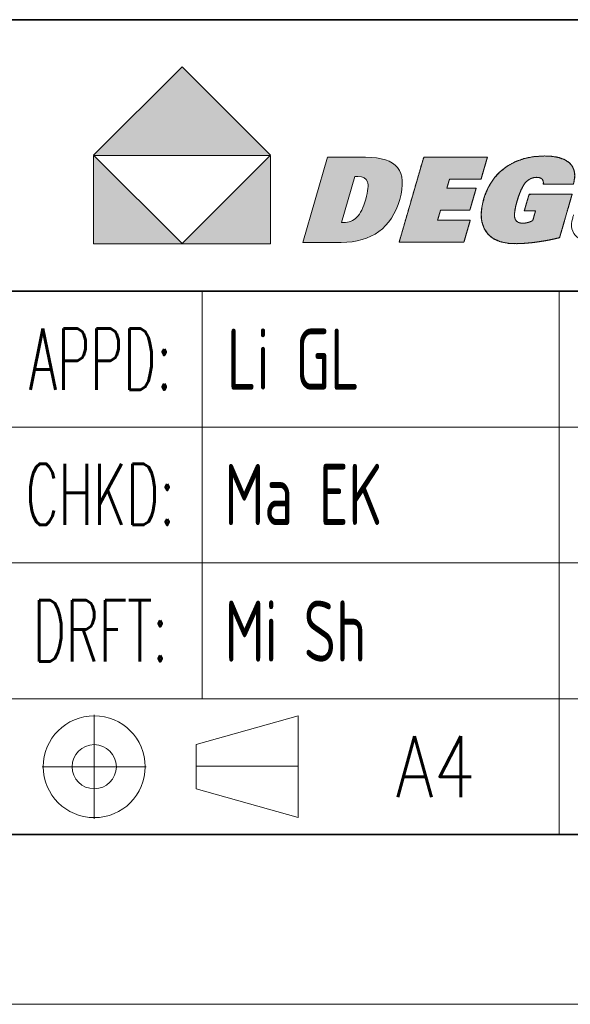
# Model space of a CAD drawing. Header units: millimetres. Extents: x 6 to 292, y 5 to 204.
# Tile 11 of 24: x 168 to 184, y 5 to 34. Entities that reach past the tile are written whole.
import ezdxf
from ezdxf.entities.mleader import LeaderData, LeaderLine
from ezdxf.lldxf.tags import DXFTag
from ezdxf.math import Vec2, Vec3

# ---------------------------------------------------------------- set-up
doc = ezdxf.new("R2010")
doc.units = ezdxf.units.MM
for name, color, linetype in [('Default', 7, 'Continuous'), ('TEXT', 7, 'Continuous'), ('中心线层', 7, 'Continuous'), ('图层1', 7, 'Continuous'), ('图框', 7, 'Continuous'), ('细实线', 7, 'Continuous'), ('轮廓线', 7, 'Continuous'), ('阴影线', 7, 'Continuous')]:
    doc.layers.add(name, color=color, linetype=linetype)
doc.styles.add('SEACAD_romans_shx', font='romans.shx')
tags = doc.linetypes.add('CENTER2', pattern=[28.575, 19.05, -3.175, 3.175, -3.175]).pattern_tags.tags
tags[10:11] = [DXFTag(74, 4), DXFTag(75, 0), DXFTag(340, '0'), DXFTag(46, 0.0), DXFTag(50, 0.0), DXFTag(44, 0.0), DXFTag(45, 0.0)]
tags[8:9] = [DXFTag(74, 4), DXFTag(75, 0), DXFTag(340, '0'), DXFTag(46, 0.0), DXFTag(50, 0.0), DXFTag(44, 0.0), DXFTag(45, 0.0)]
tags[6:7] = [DXFTag(74, 4), DXFTag(75, 0), DXFTag(340, '0'), DXFTag(46, 0.0), DXFTag(50, 0.0), DXFTag(44, 0.0), DXFTag(45, 0.0)]
tags[4:5] = [DXFTag(74, 4), DXFTag(75, 0), DXFTag(340, '0'), DXFTag(46, 0.0), DXFTag(50, 0.0), DXFTag(44, 0.0), DXFTag(45, 0.0)]

# ---------------------------------------------------------------- blocks, each defined once
blk = doc.blocks.new('_Dot')
at = {"color": 0, "linetype": 'ByBlock', "lineweight": -2}
blk.add_line((-0.5, 0), (-1, 0), dxfattribs=at)
at = {"color": 0, "linetype": 'ByBlock', "const_width": 0.5}
blk.add_lwpolyline([(-0.25, 0, 1), (0.25, 0, 1)], format="xyb", close=True, dxfattribs=at)
blk = doc.blocks.new('A4-drawing_frame')
at = {"layer": '细实线', "color": 7, "linetype": 'Continuous', "lineweight": 13}
blk.add_line((-286.5, 0), (0, 0), dxfattribs=at)
at = {"layer": '轮廓线', "color": 7, "linetype": 'Continuous', "lineweight": 35}
blk.add_line((-282, 5), (-5, 5), dxfattribs=at)
blk = doc.blocks.new('DEGSON-LOGO')
at = {"layer": '阴影线', "linetype": 'Continuous', "lineweight": 5}
for points in [[(5.211, 2.607), (2.606, 5.211), (0, 2.607), (0.01, 2.597), (5.202, 2.597)], [(0, 2.597), (0, 0), (2.603, 0), (2.606, 0.003), (0.01, 2.597)], [(2.603, 0), (5.211, 0), (5.211, 2.597), (5.202, 2.597)]]:
    blk.add_hatch(color=7, dxfattribs=at).paths.add_polyline_path(points)
h = blk.add_hatch(color=7, dxfattribs=at)
edge = h.paths.add_edge_path()
edge.add_spline(control_points=[(6.885, 2.546), (6.885, 2.546), (6.161, 0.039), (6.161, 0.039), (6.161, 0.039), (6.161, 0.039)], knot_values=[0, 0, 0, 0, 0.5, 0.5, 1, 1, 1, 1], degree=3, periodic=0)
edge.add_spline(control_points=[(6.161, 0.039), (6.161, 0.039), (7.288, 0.039), (7.288, 0.039)], knot_values=[0, 0, 0, 0, 1, 1, 1, 1], degree=3, periodic=0)
edge.add_spline(control_points=[(7.288, 0.039), (7.738, 0.039), (8.107, 0.145), (8.395, 0.357), (8.684, 0.569), (8.889, 0.885), (9.01, 1.304), (9.131, 1.724), (9.109, 2.036), (8.945, 2.24), (8.78, 2.444), (8.467, 2.546), (8.005, 2.546)], knot_values=[0, 0, 0, 0, 0.25, 0.25, 0.25, 0.5, 0.5, 0.5, 0.75, 0.75, 0.75, 1, 1, 1, 1], degree=3, periodic=0)
edge.add_spline(control_points=[(8.005, 2.546), (8.005, 2.546), (6.885, 2.546), (6.885, 2.546)], knot_values=[0, 0, 0, 0, 1, 1, 1, 1], degree=3, periodic=0)
edge = h.paths.add_edge_path()
edge.add_spline(control_points=[(7.297, 0.623), (7.304, 0.623), (7.314, 0.622), (7.328, 0.621), (7.341, 0.62), (7.35, 0.619), (7.354, 0.619), (7.518, 0.619), (7.651, 0.672), (7.751, 0.778), (7.852, 0.884), (7.938, 1.062), (8.01, 1.312), (8.08, 1.553), (8.096, 1.724), (8.06, 1.826), (8.024, 1.928), (7.931, 1.979), (7.779, 1.979), (7.755, 1.979), (7.737, 1.979), (7.724, 1.978), (7.712, 1.977), (7.7, 1.976), (7.688, 1.975)], knot_values=[0, 0, 0, 0, 0.125, 0.125, 0.125, 0.25, 0.25, 0.25, 0.375, 0.375, 0.375, 0.5, 0.5, 0.5, 0.625, 0.625, 0.625, 0.75, 0.75, 0.75, 0.875, 0.875, 0.875, 1, 1, 1, 1], degree=3, periodic=0)
edge.add_spline(control_points=[(7.688, 1.975), (7.688, 1.975), (7.297, 0.623), (7.297, 0.623)], knot_values=[0, 0, 0, 0, 1, 1, 1, 1], degree=3, periodic=0)
h = blk.add_hatch(color=7, dxfattribs=at)
edge = h.paths.add_edge_path()
edge.add_line((10.475, 1.902), (10.501, 1.903))
edge.add_line((10.501, 1.903), (10.6, 1.903))
edge.add_line((10.6, 1.903), (10.749, 1.903))
edge.add_line((10.749, 1.903), (10.925, 1.903))
edge.add_line((10.925, 1.903), (11.103, 1.903))
edge.add_line((11.103, 1.903), (11.258, 1.903))
edge.add_line((11.258, 1.903), (11.366, 1.903))
edge.add_line((11.366, 1.903), (11.403, 1.903))
edge.add_line((11.403, 1.903), (11.413, 1.937))
edge.add_line((11.413, 1.937), (11.436, 2.018))
edge.add_line((11.436, 2.018), (11.468, 2.129))
edge.add_line((11.468, 2.129), (11.504, 2.253))
edge.add_line((11.504, 2.253), (11.539, 2.373))
edge.add_line((11.539, 2.373), (11.568, 2.473))
edge.add_line((11.568, 2.473), (11.585, 2.534))
edge.add_line((11.585, 2.534), (11.575, 2.546))
edge.add_line((11.575, 2.546), (11.428, 2.546))
edge.add_line((11.428, 2.546), (11.16, 2.546))
edge.add_line((11.16, 2.546), (10.82, 2.546))
edge.add_line((10.82, 2.546), (10.456, 2.546))
edge.add_line((10.456, 2.546), (10.12, 2.546))
edge.add_line((10.12, 2.546), (9.859, 2.546))
edge.add_line((9.859, 2.546), (9.724, 2.546))
edge.add_line((9.724, 2.546), (9.699, 2.489))
edge.add_line((9.699, 2.489), (9.625, 2.236))
edge.add_line((9.625, 2.236), (9.511, 1.84))
edge.add_line((9.511, 1.84), (9.375, 1.369))
edge.add_line((9.375, 1.369), (9.236, 0.888))
edge.add_line((9.236, 0.888), (9.113, 0.462))
edge.add_line((9.113, 0.462), (9.025, 0.158))
edge.add_line((9.025, 0.158), (8.992, 0.042))
edge.add_line((8.992, 0.042), (9.015, 0.042))
edge.add_line((9.015, 0.042), (9.08, 0.042))
edge.add_line((9.08, 0.042), (9.181, 0.042))
edge.add_line((9.181, 0.042), (9.312, 0.042))
edge.add_line((9.312, 0.042), (9.465, 0.042))
edge.add_line((9.465, 0.042), (9.636, 0.042))
edge.add_line((9.636, 0.042), (9.817, 0.042))
edge.add_line((9.817, 0.042), (10.002, 0.042))
edge.add_line((10.002, 0.042), (10.186, 0.042))
edge.add_line((10.186, 0.042), (10.361, 0.042))
edge.add_line((10.361, 0.042), (10.522, 0.042))
edge.add_line((10.522, 0.042), (10.662, 0.042))
edge.add_line((10.662, 0.042), (10.775, 0.042))
edge.add_line((10.775, 0.042), (10.855, 0.042))
edge.add_line((10.855, 0.042), (10.895, 0.042))
edge.add_line((10.895, 0.042), (10.902, 0.054))
edge.add_spline(control_points=[(10.902, 0.054), (10.927, 0.142), (11.086, 0.692), (11.086, 0.692)], knot_values=[0, 0, 0, 0, 0.92, 0.92, 0.92, 0.92], degree=3, periodic=0)
edge.add_spline(control_points=[(11.086, 0.692), (11.086, 0.692), (11.072, 0.692), (11.048, 0.692)], knot_values=[0.88, 0.88, 0.88, 0.88, 1, 1, 1, 1], degree=3, periodic=0)
edge.add_spline(control_points=[(11.048, 0.692), (10.89, 0.692), (10.287, 0.692), (10.152, 0.692)], knot_values=[0.1, 0.1, 0.1, 0.1, 0.88, 0.88, 0.88, 0.88], degree=3, periodic=0)
edge.add_spline(control_points=[(10.152, 0.692), (10.135, 0.692), (10.125, 0.692), (10.125, 0.692)], knot_values=[0, 0, 0, 0, 0.1, 0.1, 0.1, 0.1], degree=3, periodic=0)
edge.add_spline(control_points=[(10.125, 0.692), (10.125, 0.692), (10.211, 0.988), (10.211, 0.988)], knot_values=[0, 0, 0, 0, 1, 1, 1, 1], degree=3, periodic=0)
edge.add_spline(control_points=[(10.211, 0.988), (10.211, 0.988), (10.215, 0.988), (10.223, 0.988)], knot_values=[0.93, 0.93, 0.93, 0.93, 1, 1, 1, 1], degree=3, periodic=0)
edge.add_line((10.223, 0.988), (10.3, 0.988))
edge.add_line((10.3, 0.988), (10.43, 0.988))
edge.add_line((10.43, 0.988), (10.59, 0.988))
edge.add_line((10.59, 0.988), (10.757, 0.988))
edge.add_line((10.757, 0.988), (10.908, 0.988))
edge.add_line((10.908, 0.988), (11.02, 0.988))
edge.add_line((11.02, 0.988), (11.072, 0.988))
edge.add_line((11.072, 0.988), (11.079, 1.009))
edge.add_line((11.079, 1.009), (11.1, 1.081))
edge.add_line((11.1, 1.081), (11.13, 1.187))
edge.add_line((11.13, 1.187), (11.166, 1.309))
edge.add_line((11.166, 1.309), (11.201, 1.432))
edge.add_line((11.201, 1.432), (11.232, 1.538))
edge.add_line((11.232, 1.538), (11.252, 1.609))
edge.add_line((11.252, 1.609), (11.257, 1.631))
edge.add_line((11.257, 1.631), (11.206, 1.631))
edge.add_line((11.206, 1.631), (11.094, 1.631))
edge.add_line((11.094, 1.631), (10.943, 1.631))
edge.add_line((10.943, 1.631), (10.776, 1.631))
edge.add_line((10.776, 1.631), (10.616, 1.631))
edge.add_line((10.616, 1.631), (10.486, 1.631))
edge.add_line((10.486, 1.631), (10.408, 1.631))
edge.add_line((10.408, 1.631), (10.397, 1.634))
edge.add_line((10.397, 1.634), (10.404, 1.657))
edge.add_line((10.404, 1.657), (10.415, 1.697))
edge.add_line((10.415, 1.697), (10.43, 1.746))
edge.add_line((10.43, 1.746), (10.445, 1.799))
edge.add_line((10.445, 1.799), (10.459, 1.847))
edge.add_line((10.459, 1.847), (10.469, 1.884))
edge.add_line((10.469, 1.884), (10.475, 1.902))
h = blk.add_hatch(color=7, dxfattribs=at)
edge = h.paths.add_edge_path()
edge.add_spline(control_points=[(12.862, 1.916), (12.889, 1.929), (12.918, 1.938), (12.947, 1.944)], knot_values=[0.28, 0.28, 0.28, 0.28, 0.31, 0.31, 0.31, 0.31], degree=3, periodic=0)
edge.add_spline(control_points=[(12.947, 1.944), (12.977, 1.951), (13.009, 1.954), (13.041, 1.954)], knot_values=[0.25, 0.25, 0.25, 0.25, 0.28, 0.28, 0.28, 0.28], degree=3, periodic=0)
edge.add_spline(control_points=[(13.041, 1.954), (13.058, 1.954), (13.074, 1.953), (13.089, 1.951)], knot_values=[0.22, 0.22, 0.22, 0.22, 0.25, 0.25, 0.25, 0.25], degree=3, periodic=0)
edge.add_spline(control_points=[(13.089, 1.951), (13.104, 1.948), (13.118, 1.945), (13.131, 1.941)], knot_values=[0.19, 0.19, 0.19, 0.19, 0.22, 0.22, 0.22, 0.22], degree=3, periodic=0)
edge.add_spline(control_points=[(13.131, 1.941), (13.144, 1.937), (13.155, 1.932), (13.166, 1.926)], knot_values=[0.16, 0.16, 0.16, 0.16, 0.19, 0.19, 0.19, 0.19], degree=3, periodic=0)
edge.add_spline(control_points=[(13.166, 1.926), (13.177, 1.92), (13.186, 1.913), (13.195, 1.905)], knot_values=[0.129997, 0.129997, 0.129997, 0.129997, 0.16, 0.16, 0.16, 0.16], degree=3, periodic=0)
edge.add_spline(control_points=[(13.195, 1.905), (13.196, 1.903), (13.198, 1.902), (13.199, 1.9), (13.206, 1.893), (13.211, 1.885), (13.216, 1.877)], knot_values=[0.1, 0.1, 0.1, 0.1, 0.104997, 0.104997, 0.104997, 0.129997, 0.129997, 0.129997, 0.129997], degree=3, periodic=0)
edge.add_spline(control_points=[(13.216, 1.877), (13.222, 1.867), (13.227, 1.856), (13.23, 1.845)], knot_values=[0.070003, 0.070003, 0.070003, 0.070003, 0.1, 0.1, 0.1, 0.1], degree=3, periodic=0)
edge.add_spline(control_points=[(13.23, 1.845), (13.233, 1.833), (13.235, 1.82), (13.236, 1.807)], knot_values=[0.04, 0.04, 0.04, 0.04, 0.070003, 0.070003, 0.070003, 0.070003], degree=3, periodic=0)
edge.add_spline(control_points=[(13.236, 1.807), (13.237, 1.794), (13.236, 1.78), (13.234, 1.765)], knot_values=[0.01, 0.01, 0.01, 0.01, 0.04, 0.04, 0.04, 0.04], degree=3, periodic=0)
edge.add_line((13.234, 1.765), (13.293, 1.75))
edge.add_line((13.293, 1.75), (13.544, 1.75))
edge.add_line((13.544, 1.75), (13.856, 1.75))
edge.add_line((13.856, 1.75), (14.083, 1.75))
edge.add_line((14.083, 1.75), (14.118, 1.75))
edge.add_line((14.118, 1.75), (14.119, 1.754))
edge.add_line((14.119, 1.754), (14.12, 1.758))
edge.add_line((14.12, 1.758), (14.121, 1.762))
edge.add_line((14.121, 1.762), (14.138, 1.825))
edge.add_line((14.138, 1.825), (14.16, 1.997))
edge.add_line((14.16, 1.997), (14.144, 2.148))
edge.add_line((14.144, 2.148), (14.089, 2.278))
edge.add_line((14.089, 2.278), (13.995, 2.387))
edge.add_line((13.995, 2.387), (13.866, 2.473))
edge.add_line((13.866, 2.473), (13.701, 2.534))
edge.add_line((13.701, 2.534), (13.501, 2.571))
edge.add_line((13.501, 2.571), (13.267, 2.583))
edge.add_line((13.267, 2.583), (12.954, 2.564))
edge.add_line((12.954, 2.564), (12.665, 2.506))
edge.add_line((12.665, 2.506), (12.4, 2.41))
edge.add_line((12.4, 2.41), (12.159, 2.274))
edge.add_line((12.159, 2.274), (11.946, 2.103))
edge.add_line((11.946, 2.103), (11.766, 1.901))
edge.add_line((11.766, 1.901), (11.62, 1.667))
edge.add_line((11.62, 1.667), (11.508, 1.402))
edge.add_line((11.508, 1.402), (11.433, 1.12))
edge.add_line((11.433, 1.12), (11.406, 0.864))
edge.add_line((11.406, 0.864), (11.427, 0.637))
edge.add_line((11.427, 0.637), (11.497, 0.439))
edge.add_line((11.497, 0.439), (11.614, 0.272))
edge.add_line((11.614, 0.272), (11.773, 0.144))
edge.add_line((11.773, 0.144), (11.972, 0.056))
edge.add_line((11.972, 0.056), (12.213, 0.009))
edge.add_line((12.213, 0.009), (12.442, 0))
edge.add_line((12.442, 0), (12.584, 0.004))
edge.add_line((12.584, 0.004), (12.732, 0.014))
edge.add_line((12.732, 0.014), (12.885, 0.028))
edge.add_line((12.885, 0.028), (13.042, 0.048))
edge.add_line((13.042, 0.048), (13.204, 0.072))
edge.add_line((13.204, 0.072), (13.37, 0.101))
edge.add_line((13.37, 0.101), (13.539, 0.136))
edge.add_line((13.539, 0.136), (13.712, 0.175))
edge.add_line((13.712, 0.175), (13.727, 0.226))
edge.add_line((13.727, 0.226), (13.766, 0.361))
edge.add_line((13.766, 0.361), (13.822, 0.554))
edge.add_line((13.822, 0.554), (13.886, 0.778))
edge.add_line((13.886, 0.778), (13.952, 1.006))
edge.add_line((13.952, 1.006), (14.012, 1.212))
edge.add_line((14.012, 1.212), (14.057, 1.37))
edge.add_line((14.057, 1.37), (14.081, 1.452))
edge.add_line((14.081, 1.452), (13.996, 1.458))
edge.add_spline(control_points=[(13.996, 1.458), (13.751, 1.458), (13.06, 1.458), (12.867, 1.458)], knot_values=[0.12, 0.12, 0.12, 0.12, 0.84, 0.84, 0.84, 0.84], degree=3, periodic=0)
edge.add_line((12.867, 1.458), (12.811, 1.438))
edge.add_line((12.811, 1.438), (12.775, 1.313))
edge.add_line((12.775, 1.313), (12.725, 1.14))
edge.add_line((12.725, 1.14), (12.685, 1.001))
edge.add_line((12.685, 1.001), (12.681, 0.967))
edge.add_spline(control_points=[(12.681, 0.967), (12.716, 0.967), (12.895, 0.967), (12.971, 0.967)], knot_values=[0.2, 0.2, 0.2, 0.2, 0.92, 0.92, 0.92, 0.92], degree=3, periodic=0)
edge.add_line((12.971, 0.967), (13.005, 0.966))
edge.add_line((13.005, 0.966), (12.99, 0.913))
edge.add_line((12.99, 0.913), (12.962, 0.816))
edge.add_line((12.962, 0.816), (12.936, 0.724))
edge.add_line((12.936, 0.724), (12.924, 0.683))
edge.add_spline(control_points=[(12.924, 0.683), (12.912, 0.676), (12.899, 0.67), (12.887, 0.664)], knot_values=[0.97, 0.97, 0.97, 0.97, 1, 1, 1, 1], degree=3, periodic=0)
edge.add_spline(control_points=[(12.887, 0.664), (12.875, 0.658), (12.863, 0.653), (12.851, 0.648)], knot_values=[0.94, 0.94, 0.94, 0.94, 0.97, 0.97, 0.97, 0.97], degree=3, periodic=0)
edge.add_spline(control_points=[(12.851, 0.648), (12.839, 0.643), (12.827, 0.639), (12.816, 0.635)], knot_values=[0.91, 0.91, 0.91, 0.91, 0.94, 0.94, 0.94, 0.94], degree=3, periodic=0)
edge.add_spline(control_points=[(12.816, 0.635), (12.804, 0.631), (12.792, 0.627), (12.781, 0.624)], knot_values=[0.88, 0.88, 0.88, 0.88, 0.91, 0.91, 0.91, 0.91], degree=3, periodic=0)
edge.add_spline(control_points=[(12.781, 0.624), (12.779, 0.623), (12.777, 0.623), (12.775, 0.622), (12.765, 0.62), (12.755, 0.617), (12.746, 0.615)], knot_values=[0.85, 0.85, 0.85, 0.85, 0.855, 0.855, 0.855, 0.88, 0.88, 0.88, 0.88], degree=3, periodic=0)
edge.add_spline(control_points=[(12.746, 0.615), (12.734, 0.612), (12.723, 0.61), (12.711, 0.609)], knot_values=[0.82, 0.82, 0.82, 0.82, 0.85, 0.85, 0.85, 0.85], degree=3, periodic=0)
edge.add_spline(control_points=[(12.711, 0.609), (12.7, 0.607), (12.689, 0.605), (12.677, 0.604)], knot_values=[0.79, 0.79, 0.79, 0.79, 0.82, 0.82, 0.82, 0.82], degree=3, periodic=0)
edge.add_spline(control_points=[(12.677, 0.604), (12.666, 0.604), (12.655, 0.603), (12.644, 0.603)], knot_values=[0.76, 0.76, 0.76, 0.76, 0.79, 0.79, 0.79, 0.79], degree=3, periodic=0)
edge.add_spline(control_points=[(12.644, 0.603), (12.64, 0.603), (12.636, 0.603), (12.632, 0.603), (12.612, 0.603), (12.592, 0.604), (12.574, 0.606)], knot_values=[0.73, 0.73, 0.73, 0.73, 0.74, 0.74, 0.74, 0.76, 0.76, 0.76, 0.76], degree=3, periodic=0)
edge.add_spline(control_points=[(12.574, 0.606), (12.547, 0.61), (12.523, 0.616), (12.502, 0.626)], knot_values=[0.7, 0.7, 0.7, 0.7, 0.73, 0.73, 0.73, 0.73], degree=3, periodic=0)
edge.add_spline(control_points=[(12.502, 0.626), (12.481, 0.635), (12.463, 0.647), (12.447, 0.661)], knot_values=[0.669998, 0.669998, 0.669998, 0.669998, 0.7, 0.7, 0.7, 0.7], degree=3, periodic=0)
edge.add_spline(control_points=[(12.447, 0.661), (12.432, 0.676), (12.42, 0.694), (12.41, 0.714)], knot_values=[0.64, 0.64, 0.64, 0.64, 0.669998, 0.669998, 0.669998, 0.669998], degree=3, periodic=0)
edge.add_spline(control_points=[(12.41, 0.714), (12.405, 0.724), (12.401, 0.735), (12.398, 0.746), (12.395, 0.758), (12.392, 0.77), (12.39, 0.784)], knot_values=[0.61, 0.61, 0.61, 0.61, 0.625, 0.625, 0.625, 0.64, 0.64, 0.64, 0.64], degree=3, periodic=0)
edge.add_spline(control_points=[(12.39, 0.784), (12.386, 0.811), (12.385, 0.842), (12.387, 0.877)], knot_values=[0.58, 0.58, 0.58, 0.58, 0.61, 0.61, 0.61, 0.61], degree=3, periodic=0)
edge.add_spline(control_points=[(12.387, 0.877), (12.389, 0.911), (12.393, 0.95), (12.4, 0.994)], knot_values=[0.55, 0.55, 0.55, 0.55, 0.58, 0.58, 0.58, 0.58], degree=3, periodic=0)
edge.add_spline(control_points=[(12.4, 0.994), (12.407, 1.037), (12.417, 1.084), (12.43, 1.135)], knot_values=[0.52, 0.52, 0.52, 0.52, 0.55, 0.55, 0.55, 0.55], degree=3, periodic=0)
edge.add_spline(control_points=[(12.43, 1.135), (12.438, 1.169), (12.448, 1.205), (12.459, 1.242), (12.465, 1.263), (12.471, 1.283), (12.477, 1.303)], knot_values=[0.49, 0.49, 0.49, 0.49, 0.51, 0.51, 0.51, 0.52, 0.52, 0.52, 0.52], degree=3, periodic=0)
edge.add_spline(control_points=[(12.477, 1.303), (12.495, 1.362), (12.514, 1.417), (12.533, 1.468)], knot_values=[0.46, 0.46, 0.46, 0.46, 0.49, 0.49, 0.49, 0.49], degree=3, periodic=0)
edge.add_spline(control_points=[(12.533, 1.468), (12.552, 1.518), (12.572, 1.565), (12.591, 1.606)], knot_values=[0.43, 0.43, 0.43, 0.43, 0.46, 0.46, 0.46, 0.46], degree=3, periodic=0)
edge.add_spline(control_points=[(12.591, 1.606), (12.611, 1.648), (12.631, 1.686), (12.652, 1.719)], knot_values=[0.4, 0.4, 0.4, 0.4, 0.43, 0.43, 0.43, 0.43], degree=3, periodic=0)
edge.add_spline(control_points=[(12.652, 1.719), (12.669, 1.746), (12.687, 1.771), (12.704, 1.793), (12.708, 1.797), (12.711, 1.801), (12.715, 1.805)], knot_values=[0.37, 0.37, 0.37, 0.37, 0.395, 0.395, 0.395, 0.4, 0.4, 0.4, 0.4], degree=3, periodic=0)
edge.add_spline(control_points=[(12.715, 1.805), (12.737, 1.83), (12.76, 1.852), (12.784, 1.87)], knot_values=[0.34, 0.34, 0.34, 0.34, 0.37, 0.37, 0.37, 0.37], degree=3, periodic=0)
edge.add_spline(control_points=[(12.784, 1.87), (12.809, 1.889), (12.835, 1.904), (12.862, 1.916)], knot_values=[0.31, 0.31, 0.31, 0.31, 0.34, 0.34, 0.34, 0.34], degree=3, periodic=0)
at = {"color": 7, "linetype": 'Continuous', "lineweight": 13}
for points, degree, knots in [([(6.161, 0.039), (6.161, 0.039), (6.161, 0.039), (6.161, 0.039), (6.885, 2.546), (6.885, 2.546)], 3, [0, 0, 0, 0, 0.5, 0.5, 1, 1, 1, 1]), ([(8.005, 2.546), (8.467, 2.546), (8.78, 2.444), (8.945, 2.24), (9.109, 2.036), (9.131, 1.724), (9.01, 1.304), (8.889, 0.885), (8.684, 0.569), (8.395, 0.357), (8.107, 0.145), (7.738, 0.039), (7.288, 0.039)], 3, [0, 0, 0, 0, 0.25, 0.25, 0.25, 0.5, 0.5, 0.5, 0.75, 0.75, 0.75, 1, 1, 1, 1]), ([(8.992, 0.042), (9.025, 0.158), (9.113, 0.462), (9.236, 0.888), (9.375, 1.369), (9.511, 1.84), (9.625, 2.236), (9.699, 2.489), (9.724, 2.546), (9.859, 2.546), (10.12, 2.546), (10.456, 2.546), (10.82, 2.546), (11.16, 2.546), (11.428, 2.546), (11.575, 2.546), (11.585, 2.534), (11.568, 2.473), (11.539, 2.373), (11.504, 2.253), (11.468, 2.129), (11.436, 2.018), (11.413, 1.937), (11.403, 1.903), (11.366, 1.903), (11.258, 1.903), (11.103, 1.903), (10.925, 1.903), (10.749, 1.903), (10.6, 1.903), (10.501, 1.903), (10.475, 1.902), (10.469, 1.884), (10.459, 1.847), (10.445, 1.799), (10.43, 1.746), (10.415, 1.697), (10.404, 1.657), (10.397, 1.634), (10.408, 1.631), (10.486, 1.631), (10.616, 1.631), (10.776, 1.631), (10.943, 1.631), (11.094, 1.631), (11.206, 1.631), (11.257, 1.631), (11.252, 1.609), (11.232, 1.538), (11.201, 1.432), (11.166, 1.309), (11.13, 1.187), (11.1, 1.081), (11.079, 1.009), (11.072, 0.988), (11.02, 0.988), (10.908, 0.988), (10.757, 0.988), (10.59, 0.988), (10.43, 0.988), (10.3, 0.988), (10.223, 0.988), (10.21, 0.985), (10.203, 0.96), (10.19, 0.916), (10.174, 0.862), (10.158, 0.805), (10.143, 0.752), (10.131, 0.713), (10.126, 0.693), (10.152, 0.692), (10.254, 0.692), (10.409, 0.692), (10.591, 0.692), (10.775, 0.692), (10.936, 0.692), (11.048, 0.692), (11.086, 0.692), (11.076, 0.658), (11.052, 0.576), (11.02, 0.463), (10.984, 0.338), (10.949, 0.217), (10.92, 0.116), (10.902, 0.054), (10.895, 0.042), (10.855, 0.042), (10.775, 0.042), (10.662, 0.042), (10.522, 0.042), (10.361, 0.042), (10.186, 0.042), (10.002, 0.042), (9.817, 0.042), (9.636, 0.042), (9.465, 0.042), (9.312, 0.042), (9.181, 0.042), (9.08, 0.042), (9.015, 0.042), (8.992, 0.042)], 1, [0, 0, 0.009594, 0.034735, 0.06996, 0.109807, 0.148814, 0.181518, 0.202457, 0.207428, 0.218185, 0.238912, 0.265681, 0.294566, 0.321637, 0.342969, 0.354632, 0.355865, 0.360954, 0.369172, 0.379117, 0.389386, 0.398576, 0.405283, 0.408105, 0.411042, 0.419639, 0.431978, 0.446112, 0.460096, 0.471986, 0.479835, 0.481918, 0.483402, 0.486436, 0.490428, 0.494785, 0.498914, 0.502222, 0.504116, 0.505039, 0.511208, 0.521546, 0.534248, 0.547506, 0.559513, 0.568462, 0.572545, 0.574315, 0.58025, 0.588991, 0.599136, 0.609281, 0.618023, 0.623958, 0.625773, 0.629856, 0.638804, 0.65081, 0.664068, 0.676769, 0.687108, 0.693276, 0.694335, 0.696395, 0.699993, 0.704483, 0.709221, 0.713563, 0.716863, 0.718476, 0.720598, 0.728721, 0.741027, 0.755501, 0.77013, 0.782901, 0.791799, 0.79483, 0.797682, 0.804461, 0.81375, 0.82413, 0.834182, 0.842489, 0.847632, 0.848721, 0.851903, 0.858236, 0.86722, 0.878356, 0.891143, 0.905083, 0.919676, 0.934423, 0.948824, 0.96238, 0.974592, 0.984959, 0.992982, 0.998162, 1, 1]), ([(13.712, 0.175), (13.469, 0.117), (13.237, 0.073), (13.016, 0.044), (12.795, 0.014), (12.588, 0), (12.395, 0), (11.996, 0), (11.714, 0.117), (11.55, 0.351), (11.385, 0.586), (11.361, 0.904), (11.478, 1.307), (11.594, 1.711), (11.809, 2.025), (12.121, 2.248), (12.433, 2.472), (12.816, 2.583), (13.267, 2.583), (13.617, 2.583), (13.866, 2.512), (14.014, 2.37), (14.161, 2.228), (14.198, 2.026), (14.122, 1.763)], 3, [0, 0, 0, 0, 0.125, 0.125, 0.125, 0.25, 0.25, 0.25, 0.375, 0.375, 0.375, 0.5, 0.5, 0.5, 0.625, 0.625, 0.625, 0.75, 0.75, 0.75, 0.875, 0.875, 0.875, 1, 1, 1, 1]), ([(13.712, 0.175), (13.539, 0.136), (13.37, 0.101), (13.204, 0.072), (13.042, 0.048), (12.885, 0.028), (12.732, 0.014), (12.584, 0.004), (12.442, 0), (12.213, 0.009), (11.972, 0.056), (11.773, 0.144), (11.614, 0.272), (11.497, 0.439), (11.427, 0.637), (11.406, 0.864), (11.433, 1.12), (11.508, 1.402), (11.62, 1.667), (11.766, 1.901), (11.946, 2.103), (12.159, 2.274), (12.4, 2.41), (12.665, 2.506), (12.954, 2.564), (13.267, 2.583), (13.501, 2.571), (13.701, 2.534), (13.866, 2.473), (13.995, 2.387), (14.089, 2.278), (14.144, 2.148), (14.16, 1.997), (14.138, 1.825), (14.121, 1.762), (14.12, 1.758), (14.119, 1.754), (14.118, 1.75), (14.083, 1.75), (13.856, 1.75), (13.544, 1.75), (13.293, 1.75), (13.234, 1.765), (13.236, 1.807), (13.23, 1.845), (13.216, 1.877), (13.195, 1.905), (13.166, 1.926), (13.131, 1.941), (13.089, 1.951), (13.041, 1.954), (12.947, 1.944), (12.862, 1.916), (12.784, 1.87), (12.715, 1.805), (12.652, 1.719), (12.591, 1.606), (12.533, 1.468), (12.477, 1.303), (12.43, 1.135), (12.4, 0.994), (12.387, 0.877), (12.39, 0.784), (12.41, 0.714), (12.447, 0.661), (12.502, 0.626), (12.574, 0.606), (12.644, 0.603), (12.677, 0.604), (12.711, 0.609), (12.746, 0.615), (12.781, 0.624), (12.816, 0.635), (12.851, 0.648), (12.887, 0.664), (12.924, 0.683), (12.936, 0.724), (12.962, 0.816), (12.99, 0.913), (13.005, 0.966), (12.971, 0.967), (12.87, 0.967), (12.755, 0.967), (12.681, 0.967), (12.685, 1.001), (12.725, 1.14), (12.775, 1.313), (12.811, 1.438), (12.867, 1.458), (13.191, 1.458), (13.637, 1.458), (13.996, 1.458), (14.081, 1.452), (14.057, 1.37), (14.012, 1.212), (13.952, 1.006), (13.886, 0.778), (13.822, 0.554), (13.766, 0.361), (13.727, 0.226), (13.712, 0.175)], 1, [0, 0, 0.012583, 0.024827, 0.03674, 0.048331, 0.059582, 0.070447, 0.080935, 0.091051, 0.107291, 0.124629, 0.140069, 0.154528, 0.169008, 0.183883, 0.200038, 0.218282, 0.238958, 0.259339, 0.278866, 0.298055, 0.317438, 0.337005, 0.356988, 0.377875, 0.400093, 0.41673, 0.431109, 0.44356, 0.454583, 0.464764, 0.474766, 0.485523, 0.497806, 0.502408, 0.502686, 0.503031, 0.503282, 0.505788, 0.521841, 0.543968, 0.561757, 0.566033, 0.56903, 0.571714, 0.574216, 0.576693, 0.579229, 0.58195, 0.584976, 0.588391, 0.595057, 0.601433, 0.607832, 0.614562, 0.622138, 0.631188, 0.641841, 0.654177, 0.666564, 0.676784, 0.685127, 0.691711, 0.69685, 0.701401, 0.706037, 0.711343, 0.716254, 0.718646, 0.721079, 0.723562, 0.726102, 0.728709, 0.731408, 0.7342, 0.737087, 0.740132, 0.746947, 0.754051, 0.757966, 0.760378, 0.76756, 0.775714, 0.780952, 0.783352, 0.793608, 0.806366, 0.815622, 0.81982, 0.842758, 0.874376, 0.899794, 0.90584, 0.911889, 0.923495, 0.938698, 0.955536, 0.972046, 0.986268, 0.99624, 1, 1]), ([(15.762, 1.843), (15.777, 1.919), (15.771, 1.975), (15.746, 2.011), (15.721, 2.048), (15.674, 2.065), (15.605, 2.065), (15.545, 2.065), (15.492, 2.05), (15.447, 2.02), (15.402, 1.989), (15.372, 1.949), (15.358, 1.899), (15.331, 1.808), (15.413, 1.738), (15.601, 1.689), (15.67, 1.671), (15.725, 1.657), (15.765, 1.644), (16.077, 1.554), (16.277, 1.452), (16.364, 1.34), (16.451, 1.227), (16.465, 1.071), (16.408, 0.872), (16.33, 0.604), (16.166, 0.392), (15.914, 0.235), (15.662, 0.078), (15.358, 0), (15.002, 0), (14.641, 0), (14.382, 0.065), (14.226, 0.196), (14.071, 0.327), (14.028, 0.513), (14.098, 0.755), (14.105, 0.779), (14.11, 0.797), (14.114, 0.811), (14.118, 0.823), (14.123, 0.835), (14.127, 0.845)], 3, [0, 0, 0, 0, 0.066667, 0.066667, 0.066667, 0.133333, 0.133333, 0.133333, 0.2, 0.2, 0.2, 0.266667, 0.266667, 0.266667, 0.333333, 0.333333, 0.333333, 0.4, 0.4, 0.4, 0.466667, 0.466667, 0.466667, 0.533333, 0.533333, 0.533333, 0.6, 0.6, 0.6, 0.666667, 0.666667, 0.666667, 0.733333, 0.733333, 0.733333, 0.8, 0.8, 0.8, 0.866667, 0.866667, 0.866667, 1, 1, 1, 1]), ([(7.297, 0.623), (7.304, 0.623), (7.314, 0.622), (7.328, 0.621), (7.341, 0.62), (7.35, 0.619), (7.354, 0.619), (7.518, 0.619), (7.651, 0.672), (7.751, 0.778), (7.852, 0.884), (7.938, 1.062), (8.01, 1.312), (8.08, 1.553), (8.096, 1.724), (8.06, 1.826), (8.024, 1.928), (7.931, 1.979), (7.779, 1.979), (7.755, 1.979), (7.737, 1.979), (7.724, 1.978), (7.712, 1.977), (7.7, 1.976), (7.688, 1.975)], 3, [0, 0, 0, 0, 0.125, 0.125, 0.125, 0.25, 0.25, 0.25, 0.375, 0.375, 0.375, 0.5, 0.5, 0.5, 0.625, 0.625, 0.625, 0.75, 0.75, 0.75, 0.875, 0.875, 0.875, 1, 1, 1, 1]), ([(13.232, 1.75), (13.243, 1.814), (13.233, 1.864), (13.199, 1.9), (13.165, 1.936), (13.112, 1.954), (13.041, 1.954), (12.906, 1.954), (12.793, 1.9), (12.704, 1.793), (12.616, 1.685), (12.534, 1.502), (12.459, 1.242), (12.391, 1.007), (12.371, 0.842), (12.398, 0.746), (12.425, 0.651), (12.503, 0.603), (12.632, 0.603), (12.679, 0.603), (12.726, 0.609), (12.775, 0.622), (12.823, 0.635), (12.873, 0.655), (12.924, 0.683)], 3, [0, 0, 0, 0, 0.125, 0.125, 0.125, 0.25, 0.25, 0.25, 0.375, 0.375, 0.375, 0.5, 0.5, 0.5, 0.625, 0.625, 0.625, 0.75, 0.75, 0.75, 0.875, 0.875, 0.875, 1, 1, 1, 1])]:
    blk.add_open_spline(points, degree=degree, knots=knots, dxfattribs=at)
for points in [[(6.885, 2.546), (6.885, 2.546), (8.005, 2.546), (8.005, 2.546)], [(8.992, 0.042), (8.992, 0.042), (9.715, 2.546), (9.715, 2.546)], [(9.715, 2.546), (9.715, 2.546), (11.589, 2.546), (11.589, 2.546)], [(11.589, 2.546), (11.589, 2.546), (11.403, 1.903), (11.403, 1.903)], [(7.688, 1.975), (7.688, 1.975), (7.297, 0.623), (7.297, 0.623)], [(10.475, 1.903), (10.475, 1.903), (10.396, 1.631), (10.396, 1.631)], [(11.403, 1.903), (11.403, 1.903), (10.475, 1.903), (10.475, 1.903)], [(14.118, 1.75), (14.118, 1.75), (13.232, 1.75), (13.232, 1.75)], [(10.396, 1.631), (10.396, 1.631), (11.259, 1.631), (11.259, 1.631)], [(11.259, 1.631), (11.259, 1.631), (11.073, 0.988), (11.073, 0.988)], [(12.675, 0.967), (12.675, 0.967), (12.817, 1.458), (12.817, 1.458)], [(12.817, 1.458), (12.817, 1.458), (14.083, 1.458), (14.083, 1.458)], [(14.083, 1.458), (14.083, 1.458), (13.712, 0.175), (13.712, 0.175)], [(10.211, 0.988), (10.211, 0.988), (10.125, 0.692), (10.125, 0.692)], [(11.073, 0.988), (11.073, 0.988), (10.211, 0.988), (10.211, 0.988)], [(13.006, 0.967), (13.006, 0.967), (12.675, 0.967), (12.675, 0.967)], [(12.924, 0.683), (12.924, 0.683), (13.006, 0.967), (13.006, 0.967)], [(10.125, 0.692), (10.125, 0.692), (11.086, 0.692), (11.086, 0.692)], [(11.086, 0.692), (11.086, 0.692), (10.898, 0.042), (10.898, 0.042)], [(7.288, 0.039), (7.288, 0.039), (6.161, 0.039), (6.161, 0.039)], [(10.898, 0.042), (10.898, 0.042), (8.992, 0.042), (8.992, 0.042)]]:
    blk.add_open_spline(points, degree=3, dxfattribs=at)
at = {"layer": '中心线层', "color": 7, "linetype": 'Continuous', "lineweight": 13}
for p, q in [((2.606, 5.211), (0, 2.607)), ((5.211, 2.607), (2.606, 5.211)), ((0, 2.607), (2.606, 0.003)), ((0, 0), (0, 2.597)), ((0, 2.597), (5.211, 2.597)), ((2.603, 0), (5.211, 2.607)), ((5.211, 2.597), (5.211, 0)), ((5.211, 0), (0, 0))]:
    blk.add_line(p, q, dxfattribs=at)
at = {"layer": '图层1', "color": 7, "linetype": 'Continuous', "lineweight": 13}
for p, q in [((2.606, 5.211), (0, 2.607)), ((5.211, 2.607), (2.606, 5.211)), ((0, 2.607), (0.01, 2.597)), ((0.01, 2.597), (0, 2.597)), ((0, 2.597), (0, 0)), ((0.01, 2.597), (5.202, 2.597)), ((2.606, 0.003), (0.01, 2.597)), ((5.202, 2.597), (2.603, 0)), ((5.202, 2.597), (5.211, 2.607)), ((5.211, 2.597), (5.202, 2.597)), ((5.211, 0), (5.211, 2.597)), ((0, 0), (2.603, 0)), ((2.603, 0), (2.606, 0.003)), ((2.603, 0), (5.211, 0))]:
    blk.add_line(p, q, dxfattribs=at)

msp = doc.modelspace()

# ---------------------------------------------------------------- linework, layer by layer
at = {"layer": 'TEXT', "color": 7, "linetype": 'Continuous', "lineweight": 13}
msp.add_circle((169.818, 11.998), 0.65, dxfattribs=at)
at = {"layer": '中心线层', "color": 7, "linetype": 'CENTER2', "lineweight": 13}
for p, q in [((169.818, 13.529), (169.818, 10.467)), ((168.287, 11.998), (171.349, 11.998)), ((172.829, 12.01), (175.818, 12.01))]:
    msp.add_line(p, q, dxfattribs=at)
at = {"layer": '细实线', "color": 7, "linetype": 'Continuous', "lineweight": 13}
for p, q in [((195, 26), (167, 26)), ((172.997, 14), (172.997, 26)), ((183.5, 10), (183.5, 26)), ((195, 22), (167, 22)), ((195, 18), (167, 18)), ((195, 14), (167, 14)), ((172.818, 12.648), (175.818, 13.498)), ((175.818, 10.498), (175.818, 13.498)), ((172.818, 11.348), (172.818, 12.648)), ((172.818, 11.348), (175.818, 10.498))]:
    msp.add_line(p, q, dxfattribs=at)
msp.add_circle((169.818, 11.998), 1.5, dxfattribs=at)
at = {"layer": '轮廓线', "color": 7, "linetype": 'Continuous', "lineweight": 35}
for p, q in [((167, 34), (287, 34)), ((167, 26), (287, 26)), ((167, 10), (287, 10))]:
    msp.add_line(p, q, dxfattribs=at)

# ---------------------------------------------------------------- block references
at = {"layer": '图框', "color": 7}
msp.add_blockref('A4-drawing_frame', (292, 5), dxfattribs=at)
at = {"layer": '细实线', "color": 7}
msp.add_blockref('DEGSON-LOGO', (169.796, 27.403), dxfattribs=at)

# ---------------------------------------------------------------- texts
at = {"layer": 'TEXT', "char_height": 1.8, "attachment_point": 5, "style": 'SEACAD_romans_shx'}
for s, insert, width in [('{\\fromans|b0||i0||c0|p34;\\C7;\\H1.8;\\W0.6;APPD:}', (169.998, 24), 5.99679), ('{\\fromans|b0||i0||c0|p34;\\C7;\\H1.8;\\W0.6;CHKD:}', (169.998, 20.02), 5.99679), ('{\\fromans|b0||i0||c0|p34;\\C7;\\H1.8;\\W0.6;DRFT:}', (169.998, 16), 5.99679), ('{\\fromans|b0||i0||c0|p34;\\C7;\\H1.8;\\W0.8;A4}', (179.862, 12), 7.27649)]:
    msp.add_mtext(s, dxfattribs=dict(at, insert=insert, width=width))

# ---------------------------------------------------------------- leaders
at = {"layer": 'Default', "color": 7, "linetype": 'Continuous', "lineweight": 13}
ml = msp.add_multileader_mtext('Standard', dxfattribs=at)
ml.set_content('{\\pxsm0.9;\\fSolid Edge ANSI|b0||i0||c0|p34;\\W0.7;Li GL\\P}', color=256)
ml.set_leader_properties()
ml.set_arrow_properties(name='DOT')
ml.build(insert=Vec2(0, 0))
ml.multileader.update_dxf_attribs({"leader_type": 0, "dogleg_length": 0, "arrow_head_size": 1.8})
ctx = ml.context
ctx.base_point, ctx.char_height, ctx.arrow_head_size, ctx.landing_gap_size = Vec3(171.725, 23.998), 1.8, 1.8, 0.63
ctx.mtext.insert = Vec3(173.725, 24.901)
ml = msp.add_multileader_mtext('Standard', dxfattribs=at)
ml.set_content('{\\pxsm0.9;\\fSolid Edge ANSI|b0||i0||c0|p34;\\W0.7;Ma EK\\P}', color=256)
ml.set_leader_properties()
ml.set_arrow_properties(name='DOT')
ml.build(insert=Vec2(0, 0))
ml.multileader.update_dxf_attribs({"leader_type": 0, "dogleg_length": 0, "arrow_head_size": 1.8})
ctx = ml.context
ctx.base_point, ctx.char_height, ctx.arrow_head_size, ctx.landing_gap_size = Vec3(171.649, 20.008), 1.8, 1.8, 0.63
ctx.mtext.insert = Vec3(173.649, 20.916)
ml = msp.add_multileader_mtext('Standard', dxfattribs=at)
ml.set_content('{\\pxsm0.9;\\fSolid Edge ANSI|b0||i0||c0|p34;\\W0.7;Mi Sh\\P}', color=256)
ml.set_leader_properties()
ml.set_arrow_properties(name='DOT')
ml.build(insert=Vec2(0, 0))
ml.multileader.update_dxf_attribs({"leader_type": 0, "dogleg_length": 0, "arrow_head_size": 1.8})
ctx = ml.context
ctx.base_point, ctx.char_height, ctx.arrow_head_size, ctx.landing_gap_size = Vec3(171.658, 15.989), 1.8, 1.8, 0.63
ctx.mtext.insert = Vec3(173.658, 16.892)

doc.saveas('drawing.dxf')
